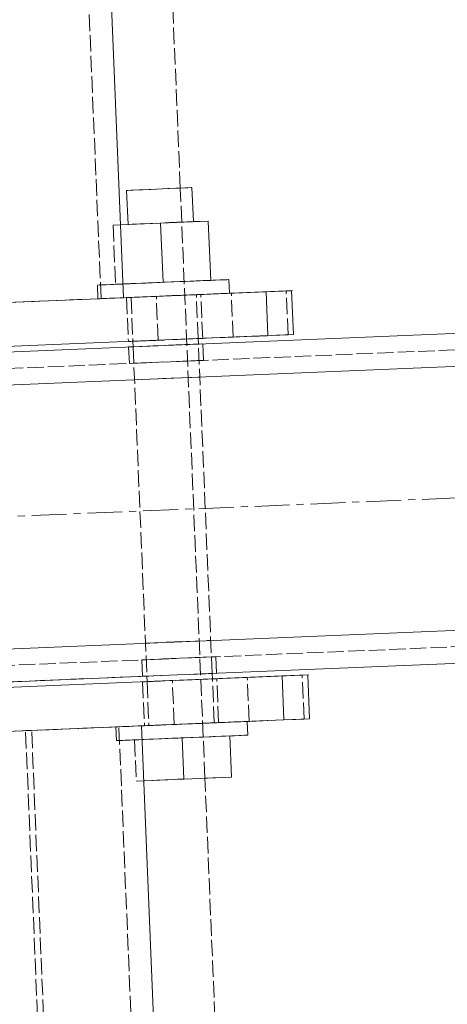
# Model space of a CAD drawing. Header units: millimetres. Extents: x -15129 to 9171, y -18789 to 5877.
# Tile 87 of 256: x -11608 to -11530, y -8636 to -8457. Entities that reach past the tile are written whole.
import ezdxf

# ---------------------------------------------------------------- set-up
doc = ezdxf.new("R2010")
doc.units = ezdxf.units.MM
doc.linetypes.add('ACAD_ISO02W100', pattern=[15, 12, -3])
doc.linetypes.add('CENTER', pattern=[50.8, 31.75, -6.35, 6.35, -6.35])
for name, color, linetype in [('AS_Belki', 145, 'Continuous'), ('AS_Blachy', 30, 'Continuous'), ('AS_Sciany betonowe', 252, 'Continuous'), ('AS_Sruby', 9, 'Continuous')]:
    doc.layers.add(name, color=color, linetype=linetype)

msp = doc.modelspace()

# ---------------------------------------------------------------- linework, layer by layer
at = {"color": 5, "linetype": 'CENTER', "lineweight": 13, "ltscale": 0.2}
msp.add_line((-12945.59, -8602.72, 76020), (-9567.89, -8461.84, 38010), dxfattribs=at)
at = {"layer": 'AS_Belki', "color": 84, "linetype": 'ACAD_ISO02W100', "lineweight": 13, "ltscale": 0.25}
for p, q in [((-11593.01, -8507.33), (-11679.94, -6422.76)), ((-10464.44, -8472.27), (-11726.13, -8524.9)), ((-9667.92, -8493.1), (-11723.88, -8578.85)), ((-11610, -8508.04), (-11588.92, -8507.16)), ((-11587.17, -8516.1), (-11587.99, -8516.13)), ((-11587.99, -8516.13), (-11587.29, -8516.1)), ((-11587.99, -8516.13), (-11587.86, -8519.13)), ((-11587.29, -8516.1), (-11583.04, -8515.92)), ((-11584.73, -8516), (-11587.17, -8516.1)), ((-11577.73, -8515.7), (-11584.73, -8516)), ((-11575.29, -8515.6), (-11579.42, -8515.77)), ((-11577.73, -8515.7), (-11574.47, -8515.57)), ((-11575.17, -8515.6), (-11575.29, -8515.6)), ((-11574.47, -8515.57), (-11575.17, -8515.6)), ((-11574.35, -8518.57), (-11574.47, -8515.57)), ((-11574.35, -8518.57), (-11577.61, -8518.7)), ((-11574.35, -8518.57), (-11575.16, -8518.6)), ((-11587.05, -8519.09), (-11587.86, -8519.13)), ((-11587.16, -8519.1), (-11587.86, -8519.13)), ((-11582.91, -8518.92), (-11587.16, -8519.1)), ((-11575.16, -8518.6), (-11587.05, -8519.09)), ((-11579.29, -8518.77), (-11575.16, -8518.6)), ((-11575.16, -8518.6), (-11575.05, -8518.59)), ((-11575.04, -8521.6), (-11586.92, -8522.09)), ((-11584.92, -8570.05), (-11573.04, -8569.55)), ((-11584.91, -8573.05), (-11585.61, -8573.08)), ((-11585.61, -8573.08), (-11584.8, -8573.05)), ((-11585.61, -8573.08), (-11585.49, -8576.08)), ((-11584.91, -8573.05), (-11580.67, -8572.88)), ((-11584.8, -8573.05), (-11582.35, -8572.95)), ((-11582.35, -8572.95), (-11572.91, -8572.55)), ((-11572.91, -8572.55), (-11577.04, -8572.72)), ((-11575.36, -8572.65), (-11572.1, -8572.52)), ((-11572.91, -8572.55), (-11572.1, -8572.52)), ((-11572.8, -8572.55), (-11572.91, -8572.55)), ((-11572.1, -8572.52), (-11572.8, -8572.55)), ((-11571.97, -8575.52), (-11572.1, -8572.52)), ((-11580.54, -8575.87), (-11641.19, -8578.4)), ((-11580.54, -8575.87), (-11584.79, -8576.05)), ((-11584.67, -8576.05), (-11582.23, -8575.94)), ((-11576.92, -8575.72), (-11572.79, -8575.55)), ((-11571.97, -8575.52), (-11575.23, -8575.65)), ((-11572.79, -8575.55), (-11572.67, -8575.54)), ((-11572.67, -8575.54), (-11571.97, -8575.52)), ((-11584.79, -8576.05), (-11585.49, -8576.08)), ((-11585.49, -8576.08), (-11584.67, -8576.05)), ((-11605.65, -8585.93), (-11636.17, -8587.2)), ((-11589.76, -8585.27), (-11606.75, -8585.97)), ((-11565.84, -9567.12), (-11606.75, -8585.97)), ((-11585.82, -8585.1), (-11605.65, -8585.93)), ((-11564.74, -9567.07), (-11605.65, -8585.93)), ((-11548.85, -9566.41), (-11589.76, -8585.27)), ((-11585.82, -8585.1), (-11585.67, -8585.09))]:
    msp.add_line(p, q, dxfattribs=at)
at = {"layer": 'AS_Belki', "color": 145, "linetype": 'Continuous', "lineweight": 13, "ltscale": 0.25}
for p, q in [((-11588.92, -8507.16), (-11675.84, -6422.59)), ((-9670.29, -8436.15), (-11726.26, -8521.9)), ((-11732, -8528.14), (-9664.05, -8441.89)), ((-11730, -8576.1), (-9662.05, -8489.85)), ((-11614, -8508.21), (-11588.92, -8507.16)), ((-10462.06, -8529.22), (-11580.54, -8575.87)), ((-11649.76, -8578.76), (-11580.54, -8575.87)), ((-11544.76, -9566.24), (-11585.67, -8585.09))]:
    msp.add_line(p, q, dxfattribs=at)
at = {"layer": 'AS_Blachy', "color": 145, "linetype": 'Continuous', "lineweight": 13, "ltscale": 0.25}
for p, q in [((-11559.3, -8505.93), (-11569.29, -8506.34)), ((-11558.31, -8505.89), (-11562.96, -8506.08)), ((-11557.97, -8513.88), (-11558.31, -8505.89)), ((-11588.92, -8507.16), (-11562.96, -8506.08)), ((-11569.29, -8506.34), (-11569.51, -8506.35)), ((-11562.63, -8514.07), (-11562.96, -8506.08)), ((-11649.15, -8517.68), (-11562.63, -8514.07)), ((-11562.63, -8514.07), (-11557.97, -8513.88)), ((-11556.39, -8575.87), (-11566.38, -8576.28)), ((-11555.39, -8575.82), (-11560.04, -8576.02)), ((-11555.06, -8583.82), (-11555.39, -8575.82)), ((-11560.04, -8576.02), (-11641.97, -8579.44)), ((-11584.75, -8577.05), (-11585.44, -8577.08)), ((-11584.99, -8577.06), (-11585.44, -8577.08)), ((-11584.75, -8577.05), (-11580.5, -8576.87)), ((-11580.5, -8576.87), (-11575.19, -8576.65)), ((-11571.93, -8576.51), (-11575.19, -8576.65)), ((-11572.44, -8576.54), (-11572.72, -8576.55)), ((-11572.63, -8576.54), (-11572.7, -8576.55)), ((-11571.93, -8576.51), (-11572.63, -8576.54)), ((-11566.38, -8576.28), (-11572.44, -8576.54)), ((-11559.71, -8584.01), (-11560.04, -8576.02)), ((-11585.67, -8585.09), (-11580.17, -8584.87)), ((-11580.17, -8584.87), (-11559.71, -8584.01)), ((-11559.71, -8584.01), (-11555.06, -8583.82)), ((-11646.24, -8587.62), (-11585.67, -8585.09))]:
    msp.add_line(p, q, dxfattribs=at)
at = {"layer": 'AS_Blachy', "color": 84, "linetype": 'ACAD_ISO02W100', "lineweight": 13, "ltscale": 0.25}
for p, q in [((-11558.17, -8505.88), (-11559.3, -8505.93)), ((-11558.97, -8513.92), (-11559.3, -8505.93)), ((-11558.31, -8505.89), (-11558.17, -8505.88)), ((-11593.01, -8507.33), (-11593.57, -8507.36)), ((-11593.01, -8507.33), (-11588.92, -8507.16)), ((-11582.94, -8506.91), (-11588.92, -8507.16)), ((-11585.1, -8507), (-11588.36, -8507.14)), ((-11587.66, -8507.11), (-11588.36, -8507.14)), ((-11588.36, -8507.14), (-11588.03, -8515.13)), ((-11587.66, -8507.11), (-11583.41, -8506.93)), ((-11578.11, -8506.71), (-11585.1, -8507)), ((-11582.61, -8514.91), (-11582.94, -8506.91)), ((-11579.79, -8506.78), (-11575.55, -8506.6)), ((-11574.85, -8506.58), (-11578.11, -8506.71)), ((-11575.36, -8506.6), (-11578.11, -8506.71)), ((-11574.85, -8506.58), (-11575.55, -8506.6)), ((-11569.51, -8506.35), (-11575.36, -8506.6)), ((-11574.51, -8514.57), (-11574.85, -8506.58)), ((-11568.96, -8514.34), (-11569.29, -8506.34)), ((-11587.57, -8515.11), (-11584.77, -8515)), ((-11587.33, -8515.1), (-11583.08, -8514.93)), ((-11577.77, -8514.7), (-11584.77, -8515)), ((-11575.28, -8514.6), (-11579.46, -8514.77)), ((-11577.77, -8514.7), (-11574.51, -8514.57)), ((-11575.03, -8514.59), (-11577.77, -8514.7)), ((-11575.21, -8514.6), (-11575.28, -8514.6)), ((-11574.51, -8514.57), (-11575.21, -8514.6)), ((-11568.96, -8514.34), (-11575.03, -8514.59)), ((-11558.97, -8513.92), (-11568.96, -8514.34)), ((-11557.97, -8513.88), (-11558.97, -8513.92)), ((-11587.33, -8515.1), (-11588.03, -8515.13)), ((-11588.03, -8515.13), (-11587.57, -8515.11)), ((-11555.25, -8575.82), (-11556.39, -8575.87)), ((-11556.05, -8583.86), (-11556.39, -8575.87)), ((-11555.39, -8575.82), (-11555.25, -8575.82)), ((-11585.44, -8577.08), (-11585.11, -8585.07)), ((-11584.99, -8577.06), (-11582.19, -8576.94)), ((-11580.03, -8576.85), (-11584.63, -8577.04)), ((-11582.19, -8576.94), (-11580.5, -8576.87)), ((-11572.72, -8576.55), (-11580.03, -8576.85)), ((-11579.69, -8584.84), (-11580.03, -8576.85)), ((-11572.7, -8576.55), (-11576.88, -8576.72)), ((-11571.6, -8584.51), (-11571.93, -8576.51)), ((-11566.04, -8584.28), (-11566.38, -8576.28)), ((-11585.67, -8585.09), (-11580.17, -8584.86)), ((-11584.41, -8585.04), (-11580.17, -8584.87)), ((-11574.86, -8584.64), (-11581.85, -8584.93)), ((-11572.37, -8584.54), (-11576.54, -8584.71)), ((-11574.86, -8584.64), (-11571.6, -8584.51)), ((-11572.11, -8584.53), (-11574.86, -8584.64)), ((-11572.37, -8584.54), (-11572.3, -8584.54)), ((-11571.6, -8584.51), (-11572.3, -8584.54)), ((-11571.57, -8584.51), (-11572.11, -8584.53)), ((-11566.04, -8584.28), (-11571.06, -8584.48)), ((-11556.05, -8583.86), (-11566.04, -8584.28)), ((-11555.06, -8583.82), (-11556.05, -8583.86)), ((-11584.41, -8585.04), (-11585.11, -8585.07)), ((-11584.65, -8585.05), (-11585.11, -8585.07)), ((-11584.65, -8585.05), (-11581.85, -8584.94))]:
    msp.add_line(p, q, dxfattribs=at)
at = {"layer": 'AS_Sciany betonowe', "color": 145, "linetype": 'ACAD_ISO02W100', "lineweight": 13, "ltscale": 0.25}
for p, q in [((-11578.58, -8487.21), (-11664.29, -6432.11)), ((-11534.15, -9552.49), (-11574.1, -8594.62))]:
    msp.add_line(p, q, dxfattribs=at)
at = {"layer": 'AS_Sciany betonowe', "color": 84, "linetype": 'ACAD_ISO02W100', "lineweight": 13, "ltscale": 0.25}
msp.add_line((-11574.1, -8594.62), (-11578.58, -8487.21), dxfattribs=at)
at = {"layer": 'AS_Sruby', "color": 145, "linetype": 'Continuous', "lineweight": 13, "ltscale": 0.25}
for p, q in [((-11587.61, -8487.59), (-11588.36, -8487.62)), ((-11588.36, -8487.62), (-11588.1, -8493.82)), ((-11586.07, -8487.53), (-11587.61, -8487.59)), ((-11585.41, -8487.5), (-11587.17, -8487.57)), ((-11583.97, -8487.44), (-11586.07, -8487.53)), ((-11583.2, -8487.41), (-11585.41, -8487.5)), ((-11580.87, -8487.31), (-11583.97, -8487.44)), ((-11579.42, -8487.25), (-11581.63, -8487.34)), ((-11578.77, -8487.22), (-11580.87, -8487.31)), ((-11577.66, -8487.18), (-11579.42, -8487.25)), ((-11576.63, -8487.13), (-11577.66, -8487.18)), ((-11576.47, -8487.13), (-11576.63, -8487.13)), ((-11576.21, -8493.32), (-11576.47, -8487.13)), ((-11573.49, -8493.21), (-11582.16, -8493.57)), ((-11573.49, -8493.21), (-11576.21, -8493.32)), ((-11573.04, -8504), (-11573.49, -8493.21)), ((-11582.16, -8493.57), (-11589.47, -8493.87)), ((-11588.1, -8493.82), (-11589.47, -8493.87)), ((-11581.71, -8504.36), (-11582.16, -8493.57)), ((-11577.85, -8504.2), (-11580.14, -8504.29)), ((-11577.85, -8504.2), (-11575.71, -8504.11)), ((-11573.8, -8504.03), (-11575.71, -8504.11)), ((-11572.2, -8503.96), (-11573.8, -8504.03)), ((-11572.69, -8503.98), (-11573.02, -8504)), ((-11571.33, -8503.93), (-11572.69, -8503.98)), ((-11570.96, -8503.91), (-11572.2, -8503.96)), ((-11570.36, -8503.89), (-11571.33, -8503.93)), ((-11570.13, -8503.88), (-11570.96, -8503.91)), ((-11569.74, -8503.86), (-11570.13, -8503.88)), ((-11569.64, -8506.36), (-11569.74, -8503.86)), ((-11589.01, -8504.66), (-11589.02, -8504.66)), ((-11589.01, -8504.66), (-11587.01, -8504.58)), ((-11584.81, -8504.49), (-11587.01, -8504.58)), ((-11582.49, -8504.39), (-11584.81, -8504.49)), ((-11580.14, -8504.29), (-11582.49, -8504.39)), ((-11588.92, -8507.16), (-11588.9, -8507.16)), ((-11584.71, -8506.99), (-11582.39, -8506.89)), ((-11582.39, -8506.89), (-11580.04, -8506.79)), ((-11577.75, -8506.7), (-11580.04, -8506.79)), ((-11577.75, -8506.7), (-11575.61, -8506.61)), ((-11573.7, -8506.53), (-11575.61, -8506.61)), ((-11573.7, -8506.53), (-11572.09, -8506.46)), ((-11572.09, -8506.46), (-11570.85, -8506.41)), ((-11570.02, -8506.37), (-11569.64, -8506.36)), ((-11575.29, -8515.6), (-11575.33, -8514.6)), ((-11587.21, -8515.1), (-11587.17, -8516.1)), ((-11572.74, -8576.55), (-11572.79, -8575.55)), ((-11584.67, -8576.05), (-11584.63, -8577.04)), ((-11566.29, -8586.79), (-11566.39, -8584.29)), ((-11585.57, -8587.59), (-11585.55, -8587.59)), ((-11583.55, -8587.51), (-11585.55, -8587.59)), ((-11583.55, -8587.51), (-11581.35, -8587.42)), ((-11581.35, -8587.42), (-11579.03, -8587.32)), ((-11579.03, -8587.32), (-11576.69, -8587.22)), ((-11577.94, -8594.78), (-11578.25, -8587.29)), ((-11576.69, -8587.22), (-11574.4, -8587.13)), ((-11574.4, -8587.13), (-11572.26, -8587.04)), ((-11572.26, -8587.04), (-11570.35, -8586.96)), ((-11570.35, -8586.96), (-11568.74, -8586.89)), ((-11569.27, -8594.42), (-11569.58, -8586.93)), ((-11568.74, -8586.89), (-11567.5, -8586.84)), ((-11567.5, -8586.84), (-11566.67, -8586.8)), ((-11566.67, -8586.8), (-11566.29, -8586.79)), ((-11585.25, -8595.09), (-11577.94, -8594.78)), ((-11577.94, -8594.78), (-11569.27, -8594.42))]:
    msp.add_line(p, q, dxfattribs=at)
at = {"layer": 'AS_Sruby', "color": 84, "linetype": 'ACAD_ISO02W100', "lineweight": 13, "ltscale": 0.25}
for p, q in [((-11588.21, -8487.62), (-11588.36, -8487.62)), ((-11587.17, -8487.57), (-11588.21, -8487.62)), ((-11577.23, -8487.16), (-11578.77, -8487.22)), ((-11576.47, -8487.13), (-11577.23, -8487.16)), ((-11576.21, -8493.32), (-11582.16, -8493.57)), ((-11581.38, -8493.54), (-11579.16, -8493.44)), ((-11580.61, -8493.5), (-11578.51, -8493.42)), ((-11579.16, -8493.44), (-11577.4, -8493.37)), ((-11578.51, -8493.42), (-11576.97, -8493.35)), ((-11577.4, -8493.37), (-11576.37, -8493.33)), ((-11576.97, -8493.35), (-11576.21, -8493.32)), ((-11576.37, -8493.33), (-11576.21, -8493.32)), ((-11589.47, -8493.87), (-11590.82, -8493.93)), ((-11589.47, -8493.87), (-11590.82, -8493.93)), ((-11590.82, -8493.93), (-11590.37, -8504.72)), ((-11582.16, -8493.57), (-11588.1, -8493.82)), ((-11588.1, -8493.82), (-11587.35, -8493.79)), ((-11588.1, -8493.82), (-11587.95, -8493.81)), ((-11587.95, -8493.81), (-11586.91, -8493.77)), ((-11587.35, -8493.79), (-11585.81, -8493.72)), ((-11586.91, -8493.77), (-11585.16, -8493.69)), ((-11585.81, -8493.72), (-11583.71, -8493.63)), ((-11585.16, -8493.69), (-11582.94, -8493.6)), ((-11583.71, -8493.63), (-11580.61, -8493.5)), ((-11590.37, -8504.72), (-11573.04, -8504)), ((-11581.71, -8504.36), (-11573.04, -8504)), ((-11578.61, -8504.23), (-11580.92, -8504.33)), ((-11576.41, -8504.14), (-11578.61, -8504.23)), ((-11573.02, -8504), (-11574.41, -8504.05)), ((-11569.82, -8503.86), (-11570.36, -8503.89)), ((-11569.74, -8503.86), (-11569.82, -8503.86)), ((-11593.29, -8504.84), (-11593.67, -8504.86)), ((-11593.67, -8504.86), (-11593.57, -8507.36)), ((-11593.6, -8504.86), (-11593.67, -8504.86)), ((-11593.14, -8504.84), (-11593.6, -8504.86)), ((-11593.15, -8504.84), (-11593.29, -8504.84)), ((-11592.46, -8504.81), (-11593.15, -8504.84)), ((-11593.06, -8504.83), (-11593.14, -8504.84)), ((-11592.09, -8504.79), (-11593.06, -8504.83)), ((-11591.22, -8504.76), (-11592.46, -8504.81)), ((-11590.72, -8504.74), (-11592.09, -8504.79)), ((-11590.42, -8504.72), (-11591.22, -8504.76)), ((-11589.02, -8504.66), (-11590.72, -8504.74)), ((-11589.61, -8504.69), (-11590.42, -8504.72)), ((-11590.37, -8504.72), (-11589.02, -8504.66)), ((-11589.05, -8504.67), (-11589.61, -8504.69)), ((-11589.05, -8504.67), (-11587.7, -8504.61)), ((-11589.02, -8504.66), (-11581.71, -8504.36)), ((-11587.7, -8504.61), (-11585.56, -8504.52)), ((-11583.27, -8504.42), (-11585.56, -8504.52)), ((-11582.49, -8504.39), (-11583.27, -8504.43)), ((-11593.57, -8507.36), (-11593.19, -8507.34)), ((-11593.57, -8507.36), (-11593.49, -8507.35)), ((-11593.49, -8507.35), (-11593.03, -8507.33)), ((-11593.19, -8507.34), (-11592.36, -8507.31)), ((-11593.03, -8507.33), (-11592.96, -8507.33)), ((-11592.96, -8507.33), (-11591.99, -8507.29)), ((-11592.36, -8507.31), (-11591.12, -8507.25)), ((-11591.99, -8507.29), (-11590.62, -8507.23)), ((-11591.12, -8507.25), (-11589.51, -8507.19)), ((-11590.62, -8507.23), (-11588.92, -8507.16)), ((-11589.51, -8507.19), (-11587.6, -8507.11)), ((-11588.9, -8507.16), (-11586.91, -8507.08)), ((-11587.6, -8507.11), (-11585.46, -8507.02)), ((-11586.8, -8507.07), (-11587.55, -8507.11)), ((-11587.39, -8507.1), (-11587.55, -8507.11)), ((-11587.55, -8507.11), (-11587.21, -8515.1)), ((-11586.36, -8507.06), (-11587.39, -8507.1)), ((-11586.91, -8507.08), (-11584.71, -8506.99)), ((-11585.25, -8507.01), (-11586.8, -8507.07)), ((-11584.6, -8506.98), (-11586.36, -8507.06)), ((-11583.17, -8506.92), (-11585.46, -8507.02)), ((-11583.16, -8506.92), (-11585.25, -8507.01)), ((-11582.39, -8506.89), (-11584.6, -8506.98)), ((-11583.17, -8506.92), (-11582.39, -8506.89)), ((-11580.05, -8506.79), (-11583.16, -8506.92)), ((-11580.82, -8506.82), (-11578.5, -8506.73)), ((-11578.61, -8506.73), (-11580.82, -8506.82)), ((-11577.95, -8506.7), (-11580.05, -8506.79)), ((-11576.85, -8506.66), (-11578.61, -8506.73)), ((-11578.5, -8506.73), (-11576.3, -8506.64)), ((-11576.41, -8506.64), (-11577.95, -8506.7)), ((-11575.81, -8506.62), (-11576.85, -8506.66)), ((-11575.66, -8506.61), (-11576.41, -8506.64)), ((-11576.3, -8506.64), (-11574.31, -8506.55)), ((-11575.66, -8506.61), (-11575.81, -8506.62)), ((-11575.33, -8514.6), (-11575.66, -8506.61)), ((-11574.31, -8506.55), (-11572.59, -8506.48)), ((-11572.59, -8506.48), (-11571.22, -8506.42)), ((-11571.22, -8506.42), (-11570.25, -8506.38)), ((-11570.85, -8506.41), (-11570.02, -8506.37)), ((-11570.25, -8506.38), (-11569.72, -8506.36)), ((-11569.72, -8506.36), (-11569.64, -8506.36)), ((-11587.17, -8516.1), (-11584.67, -8576.05)), ((-11572.79, -8575.55), (-11575.29, -8515.6)), ((-11584.63, -8577.04), (-11584.3, -8585.04)), ((-11572.41, -8584.54), (-11572.74, -8576.55)), ((-11579.92, -8584.85), (-11582.21, -8584.95)), ((-11582, -8584.94), (-11579.91, -8584.85)), ((-11579.14, -8584.82), (-11581.46, -8584.92)), ((-11581.35, -8584.91), (-11579.14, -8584.82)), ((-11576.79, -8584.72), (-11579.92, -8584.86)), ((-11579.91, -8584.86), (-11576.8, -8584.73)), ((-11575.25, -8584.66), (-11577.57, -8584.76)), ((-11577.57, -8584.76), (-11575.36, -8584.66)), ((-11576.8, -8584.72), (-11574.71, -8584.64)), ((-11574.5, -8584.63), (-11576.79, -8584.72)), ((-11575.36, -8584.66), (-11573.6, -8584.59)), ((-11573.05, -8584.57), (-11575.25, -8584.66)), ((-11574.71, -8584.64), (-11573.16, -8584.57)), ((-11572.36, -8584.54), (-11574.5, -8584.63)), ((-11573.6, -8584.59), (-11572.56, -8584.55)), ((-11573.16, -8584.57), (-11572.41, -8584.54)), ((-11573.05, -8584.57), (-11572.39, -8584.54)), ((-11572.56, -8584.55), (-11572.41, -8584.54)), ((-11571.57, -8584.51), (-11572.39, -8584.54)), ((-11570.45, -8584.46), (-11572.36, -8584.54)), ((-11571.06, -8584.48), (-11571.57, -8584.51)), ((-11569.34, -8584.41), (-11571.06, -8584.48)), ((-11570.45, -8584.46), (-11568.84, -8584.39)), ((-11567.97, -8584.36), (-11569.34, -8584.41)), ((-11567.6, -8584.34), (-11568.84, -8584.39)), ((-11567, -8584.32), (-11567.97, -8584.36)), ((-11566.77, -8584.31), (-11567.6, -8584.34)), ((-11566.47, -8584.29), (-11567, -8584.32)), ((-11566.39, -8584.29), (-11566.77, -8584.31)), ((-11566.39, -8584.29), (-11566.47, -8584.29)), ((-11589.94, -8585.27), (-11590.32, -8585.29)), ((-11590.32, -8585.29), (-11590.21, -8587.79)), ((-11590.24, -8585.29), (-11590.32, -8585.29)), ((-11589.71, -8585.26), (-11590.24, -8585.29)), ((-11589.11, -8585.24), (-11589.94, -8585.27)), ((-11588.74, -8585.22), (-11589.71, -8585.26)), ((-11587.87, -8585.19), (-11589.11, -8585.24)), ((-11587.37, -8585.17), (-11588.74, -8585.22)), ((-11587.87, -8585.19), (-11586.26, -8585.12)), ((-11585.65, -8585.09), (-11587.37, -8585.17)), ((-11585.14, -8585.07), (-11586.26, -8585.12)), ((-11583.66, -8585.01), (-11585.65, -8585.09)), ((-11582.21, -8584.95), (-11584.3, -8585.04)), ((-11584.3, -8585.04), (-11583.55, -8585.01)), ((-11584.3, -8585.04), (-11584.15, -8585.03)), ((-11584.15, -8585.03), (-11583.11, -8584.99)), ((-11581.46, -8584.92), (-11583.66, -8585.01)), ((-11583.55, -8585.01), (-11582, -8584.94)), ((-11583.11, -8584.99), (-11581.35, -8584.91)), ((-11590.21, -8587.79), (-11589.83, -8587.77)), ((-11590.21, -8587.79), (-11590.14, -8587.78)), ((-11589.68, -8587.76), (-11590.14, -8587.78)), ((-11589.83, -8587.77), (-11589, -8587.74)), ((-11589.68, -8587.76), (-11589.6, -8587.76)), ((-11589.6, -8587.76), (-11588.63, -8587.72)), ((-11589, -8587.74), (-11587.76, -8587.68)), ((-11588.63, -8587.72), (-11587.26, -8587.66)), ((-11587.76, -8587.68), (-11586.16, -8587.62)), ((-11587.26, -8587.66), (-11585.57, -8587.59)), ((-11585.56, -8587.59), (-11586.92, -8587.65)), ((-11585.56, -8587.59), (-11586.92, -8587.65)), ((-11586.92, -8587.65), (-11586.6, -8595.14)), ((-11586.16, -8587.62), (-11584.25, -8587.54)), ((-11569.58, -8586.93), (-11585.56, -8587.59)), ((-11578.25, -8587.29), (-11585.56, -8587.59)), ((-11584.25, -8587.54), (-11582.1, -8587.45)), ((-11582.1, -8587.45), (-11579.82, -8587.35)), ((-11579.82, -8587.35), (-11579.03, -8587.32)), ((-11569.58, -8586.93), (-11578.25, -8587.29)), ((-11577.47, -8587.25), (-11575.15, -8587.16)), ((-11575.15, -8587.16), (-11572.95, -8587.07)), ((-11570.95, -8586.98), (-11569.24, -8586.91)), ((-11569.24, -8586.91), (-11567.87, -8586.85)), ((-11567.87, -8586.85), (-11566.9, -8586.81)), ((-11566.36, -8586.79), (-11566.9, -8586.81)), ((-11566.36, -8586.79), (-11566.29, -8586.79)), ((-11586.6, -8595.14), (-11577.94, -8594.78)), ((-11586.6, -8595.14), (-11585.25, -8595.09)), ((-11577.94, -8594.78), (-11569.27, -8594.42))]:
    msp.add_line(p, q, dxfattribs=at)

doc.saveas('drawing.dxf')
